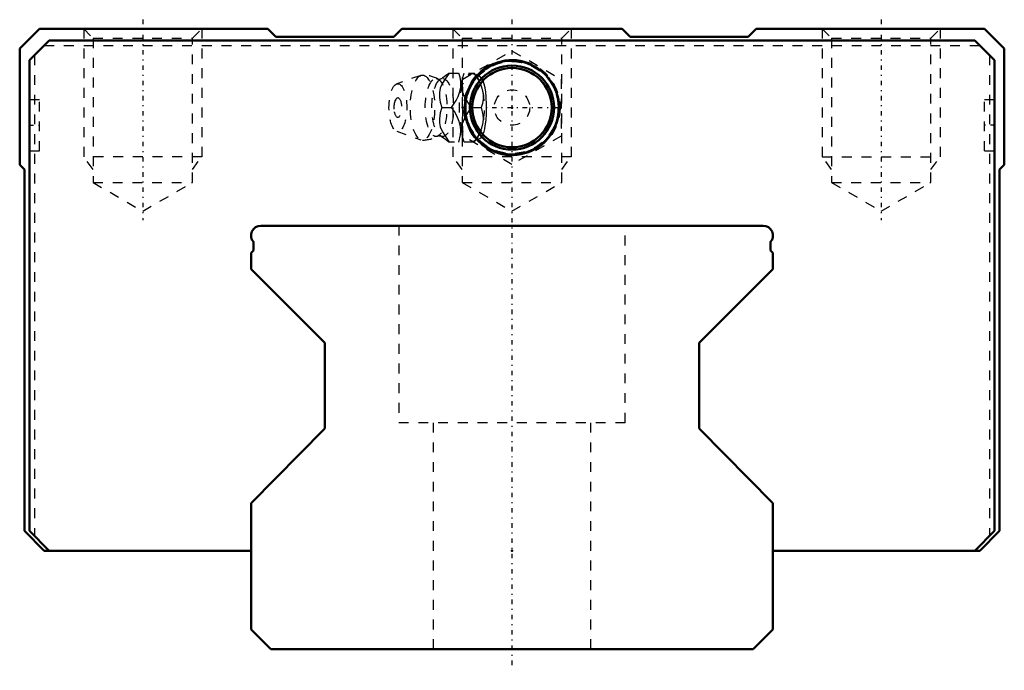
# Model space of a CAD drawing. Header units: millimetres. Extents: x -50 to 50, y -2 to 64.
import ezdxf

# ---------------------------------------------------------------- set-up
doc = ezdxf.new("R2010")
doc.units = ezdxf.units.MM
doc.linetypes.add('Center', pattern=[1.5, 0.45, -0.5, 0.05, -0.5])
doc.linetypes.add('Dashed', pattern=[2, 1, -1])
for name, color, linetype, lineweight in [('2d ConnectionPoints', 7, 'Continuous', 50), ('AM_0', 7, 'Continuous', 50), ('AM_5', 3, 'Continuous', 25), ('AM_7', 7, 'Center', 25), ('AM_9', 6, 'Dashed', 25)]:
    doc.layers.add(name, color=color, linetype=linetype, lineweight=lineweight)

# ---------------------------------------------------------------- blocks, each defined once
blk = doc.blocks.new('1_B_PT1_8_SRN_grease_nipple_joint_0_in_SRN55LR1SS780LG300BPT1827250001_2')
at = {"layer": 'AM_5', "linetype": 'Dashed'}
blk.add_arc((0, 55), 4.28, 75, 15, dxfattribs=at)
at = {"layer": 'AM_7'}
blk.add_line((-5.12, 55), (5.12, 55), dxfattribs=at)
at = {"layer": 'AM_9'}
for p, q in [((-5, 57.89), (0, 60.77)), ((0, 60.77), (5, 57.89)), ((-9.25, 58.27), (-11.71, 57.4)), ((-6.42, 58.5), (-3.85, 58.5)), ((-3.56, 58.15), (-3.85, 58.5)), ((-5, 52.11), (-5, 57.89)), ((5, 57.89), (5, 52.11)), ((-7.13, 55), (-6.14, 55)), ((-4.1, 55), (-3.12, 55)), ((-11.71, 52.6), (-9.25, 51.73)), ((0, 49.23), (-5, 52.11)), ((5, 52.11), (0, 49.23)), ((-3.85, 51.5), (-6.42, 51.5)), ((-3.85, 51.5), (-3.56, 51.85))]:
    blk.add_line(p, q, dxfattribs=at)
for points in [[(-6.37, 58.5), (-6.77, 57.95), (-7.11, 57.37), (-7.28, 56.96), (-7.37, 56.54), (-7.37, 56.04), (-7.29, 55.55), (-7.13, 55)], [(-6.41, 58.51), (-6.52, 58.4), (-6.75, 58.21), (-7.04, 58.01), (-7.26, 57.88)], [(-6.14, 55), (-5.66, 55.73), (-5.47, 56.13), (-5.32, 56.53), (-5.21, 57.09), (-5.21, 57.66), (-5.28, 58.09), (-5.39, 58.5)], [(-5.06, 57.76), (-5.02, 57.95), (-4.86, 58.5)], [(-3.87, 58.5), (-3.39, 57.77), (-3.2, 57.37), (-3.05, 56.97), (-2.94, 56.41), (-2.94, 55.84), (-3, 55.41), (-3.12, 55)], [(-3.56, 51.84), (-3.51, 51.82), (-3.38, 51.81), (-3.25, 51.86), (-3.13, 51.96), (-3.02, 52.12), (-2.92, 52.32), (-2.84, 52.56), (-2.76, 52.85), (-2.71, 53.16), (-2.64, 53.73), (-2.6, 54.32), (-2.59, 55.23), (-2.63, 56.14), (-2.67, 56.57), (-2.73, 56.99), (-2.82, 57.38), (-2.93, 57.71), (-3.05, 57.93), (-3.19, 58.09), (-3.31, 58.17), (-3.43, 58.19), (-3.56, 58.16)], [(-7.26, 57.88), (-7.28, 57.87), (-7.34, 57.86), (-7.42, 57.86), (-7.47, 57.88), (-7.48, 57.88)], [(-4.1, 55), (-4.5, 55.55), (-4.84, 56.13), (-5.01, 56.54), (-5.1, 56.96), (-5.1, 57.46), (-5.06, 57.76)], [(-5.39, 51.5), (-5.22, 52.23), (-5.2, 52.63), (-5.22, 53.03), (-5.36, 53.59), (-5.6, 54.16), (-5.85, 54.59), (-6.14, 55)], [(-5.06, 52.26), (-5.11, 52.63), (-5.1, 53.04), (-5.01, 53.46), (-4.8, 53.96), (-4.5, 54.45), (-4.1, 55)], [(-3.12, 55), (-2.95, 54.27), (-2.93, 53.87), (-2.95, 53.47), (-3.09, 52.91), (-3.33, 52.34), (-3.58, 51.91), (-3.87, 51.5)], [(-7.13, 55), (-7.29, 54.45), (-7.38, 53.87), (-7.37, 53.46), (-7.28, 53.04), (-7.06, 52.54), (-6.77, 52.05), (-6.37, 51.5)], [(-7.48, 52.12), (-7.47, 52.12), (-7.41, 52.14), (-7.33, 52.14), (-7.27, 52.12), (-7.26, 52.12)], [(-7.26, 52.12), (-7.06, 52), (-6.78, 51.81), (-6.55, 51.63), (-6.41, 51.49)], [(-4.86, 51.5), (-5.02, 52.05), (-5.06, 52.26)]]:
    blk.add_lwpolyline(points, dxfattribs=at)
for radius in [4.88, 4.86, 4.8, 4.67, 4.06, 1.8]:
    blk.add_circle((0, 55), radius, dxfattribs=at)
for centre, radius, start, end in [((-9.09, 55), 3.3, 60.8606, 90), ((-10.18, 55), 1.82, 153.7155, 206.2845), ((-9.09, 55), 3.3, 270, 299.1394)]:
    blk.add_arc(centre, radius, start, end, dxfattribs=at)
for centre, major_axis in [((-9.09, 55), (0, 3.3)), ((-11.59, 55), (0, 2.42)), ((-7.71, 55), (0, 2.94)), ((-7.04, 55), (0, 2.94)), ((-11.59, 55), (0, 1.01))]:
    blk.add_ellipse(centre, major_axis=major_axis, ratio=0.37461, dxfattribs=at)
for major_axis, start_param, end_param in [((0, 3.44), 5.87152, 8.99858), ((0, -3.44), 0.41167, 2.72993), ((0, 3.44), 3.14619, 3.55326)]:
    blk.add_ellipse((-4.08, 55), major_axis=major_axis, ratio=0.37461, start_param=start_param, end_param=end_param, dxfattribs=at)
blk = doc.blocks.new('2_SRN55LRSSB_PT1_81_Slide35_65_0_in_SRN55LR1SS780LG300BPT1827250001_2')
at = {"layer": 'AM_0'}
for p, q in [((-48, 63), (-50, 61)), ((-24.8, 63), (-48, 63)), ((-24, 62.2), (-24.8, 63)), ((-11.2, 63), (-12, 62.2)), ((11.2, 63), (-11.2, 63)), ((12, 62.2), (11.2, 63)), ((24.8, 63), (24, 62.2)), ((48, 63), (24.8, 63)), ((50, 61), (48, 63)), ((-12, 62.2), (-24, 62.2)), ((24, 62.2), (12, 62.2)), ((-50, 61), (-50, 49.2)), ((-47, 61.8), (-49, 59.8)), ((47, 61.8), (-47, 61.8)), ((49, 59.8), (47, 61.8)), ((50, 49.2), (50, 61)), ((-49, 59.8), (-49, 12)), ((49, 12), (49, 59.8)), ((-50, 49.2), (-49.5, 48.7)), ((49.5, 48.7), (50, 49.2)), ((-49.5, 48.7), (-49.5, 12)), ((49.5, 12), (49.5, 48.7)), ((-49.5, 12), (-47.5, 10)), ((-49, 12), (-47, 10)), ((47, 10), (49, 12)), ((47.5, 10), (49.5, 12)), ((-47.5, 10), (-26.5, 10)), ((26.5, 10), (47.5, 10))]:
    blk.add_line(p, q, dxfattribs=at)
for radius in [4.76, 4.27, 4.03]:
    blk.add_circle((0, 55), radius, dxfattribs=at)
at = {"layer": 'AM_5', "linetype": 'Dashed'}
for p, q in [((-43.5, 63), (-43.5, 50)), ((-31.5, 63), (-31.5, 50)), ((-6, 63), (-6, 50)), ((6, 63), (6, 50)), ((31.5, 63), (31.5, 50)), ((43.5, 63), (43.5, 50)), ((-31.5, 50), (-43.5, 50)), ((-42.55, 48.7), (-43.5, 50)), ((-32.45, 48.7), (-31.5, 50)), ((6, 50), (-6, 50)), ((-5.05, 48.7), (-6, 50)), ((5.05, 48.7), (6, 50)), ((32.45, 48.7), (31.5, 50)), ((31.5, 50), (43.5, 50)), ((42.55, 48.7), (43.5, 50))]:
    blk.add_line(p, q, dxfattribs=at)
at = {"layer": 'AM_5'}
blk.add_arc((0, 55), 4.86, 75, 15, dxfattribs=at)
at = {"layer": 'AM_7'}
for p, q in [((-37.5, 63.93), (-37.5, 43.56)), ((37.5, 63.93), (37.5, 43.56)), ((-49.05, 53.2), (-47.95, 53.2)), ((49.05, 53.2), (47.95, 53.2))]:
    blk.add_line(p, q, dxfattribs=at)
at = {"layer": 'AM_9'}
for p, q in [((-43.5, 63), (-42.55, 62.05)), ((-32.45, 62.05), (-31.5, 63)), ((-6, 63), (-5.05, 62.05)), ((5.05, 62.05), (6, 63)), ((31.5, 63), (32.45, 62.05)), ((42.55, 62.05), (43.5, 63)), ((-42.55, 62.05), (-42.55, 47.4)), ((-42.55, 62.05), (-32.45, 62.05)), ((-32.45, 47.4), (-32.45, 62.05)), ((-5.05, 62.05), (-5.05, 47.4)), ((-5.05, 62.05), (5.05, 62.05)), ((5.05, 47.4), (5.05, 62.05)), ((32.45, 62.05), (32.45, 47.4)), ((32.45, 62.05), (42.55, 62.05)), ((42.55, 47.4), (42.55, 62.05)), ((-47.5, 61.3), (47.5, 61.3)), ((-48.5, 60.3), (-48.5, 11.5)), ((48.5, 60.3), (48.5, 11.5)), ((-48, 55.8), (-49, 55.8)), ((-48, 50.6), (-48, 55.8)), ((48, 50.6), (48, 55.8)), ((49, 55.8), (48, 55.8)), ((-49, 50.6), (-48, 50.6)), ((48, 50.6), (49, 50.6)), ((-42.55, 47.4), (-32.45, 47.4)), ((-42.55, 47.4), (-37.5, 44.48)), ((-37.5, 44.48), (-32.45, 47.4)), ((-5.05, 47.4), (0, 44.48)), ((-5.05, 47.4), (5.05, 47.4)), ((0, 44.48), (5.05, 47.4)), ((32.45, 47.4), (42.55, 47.4)), ((32.45, 47.4), (37.5, 44.48)), ((37.5, 44.48), (42.55, 47.4))]:
    blk.add_line(p, q, dxfattribs=at)
blk = doc.blocks.new('3_SRN55LR78030_Track_0_in_SRN55LR1SS780LG300BPT1827250001_2')
at = {"layer": 'AM_0'}
for p, q in [((25.5, 43), (-25.5, 43)), ((-26.25, 41.34), (-26.25, 40.5)), ((26.25, 40.5), (26.25, 41.34)), ((-26.25, 40.5), (-26.5, 40.25)), ((-26.5, 40.25), (-26.5, 38.6)), ((26.5, 40.25), (26.25, 40.5)), ((26.5, 38.6), (26.5, 40.25)), ((-26.5, 38.6), (-19.09, 31.19)), ((19.09, 31.19), (26.5, 38.6)), ((-19, 30.98), (-19, 22.55)), ((19, 22.55), (19, 30.98)), ((-19.09, 22.34), (-26.5, 14.83)), ((26.5, 14.83), (19.09, 22.34)), ((-26.5, 14.83), (-26.5, 2)), ((26.5, 2), (26.5, 14.83)), ((-26.5, 2), (-24.5, 0)), ((24.5, 0), (26.5, 2)), ((-24.5, 0), (24.5, 0))]:
    blk.add_line(p, q, dxfattribs=at)
for centre, radius, start, end in [((-25.5, 42), 1, 90, 221.4096), ((25.5, 42), 1, 318.5904, 90), ((-19.3, 30.98), 0.3, 0, 45), ((19.3, 30.98), 0.3, 135, 180), ((-19.3, 22.55), 0.3, 315.3794, 360), ((19.3, 22.55), 0.3, 180, 224.6206)]:
    blk.add_arc(centre, radius, start, end, dxfattribs=at)
at = {"layer": 'AM_7'}
blk.add_line((0, 63.93), (0, -2.15), dxfattribs=at)
at = {"layer": 'AM_9'}
for p, q in [((-11.5, 43), (-11.5, 23)), ((11.5, 23), (11.5, 43)), ((11.5, 23), (-11.5, 23)), ((-8, 23), (-8, 0)), ((8, 0), (8, 23))]:
    blk.add_line(p, q, dxfattribs=at)

msp = doc.modelspace()

# ---------------------------------------------------------------- linework, layer by layer
at = {"layer": '2d ConnectionPoints'}
for p in [(0, 55), (0, 55), (-49, 53.2), (-49, 53.2), (49, 53.2), (49, 53.2), (0, 10), (0, 10), (0, 0), (0, 0)]:
    msp.add_point(p, dxfattribs=at)

# ---------------------------------------------------------------- block references
for name in ['2_SRN55LRSSB_PT1_81_Slide35_65_0_in_SRN55LR1SS780LG300BPT1827250001_2', '3_SRN55LR78030_Track_0_in_SRN55LR1SS780LG300BPT1827250001_2', '1_B_PT1_8_SRN_grease_nipple_joint_0_in_SRN55LR1SS780LG300BPT1827250001_2']:
    msp.add_blockref(name, (0, 0))

doc.saveas('drawing.dxf')
